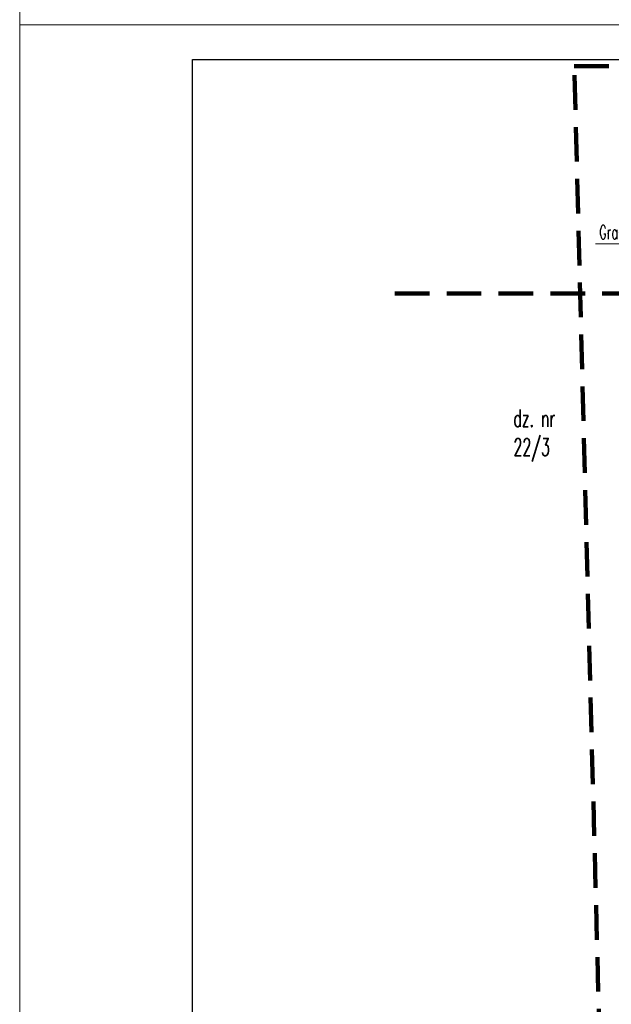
# Model space of a CAD drawing. Header units: millimetres. Extents: x 33311 to 435617, y -160714 to 185563.
# Tile 23 of 70: x 300645 to 309198, y -85767 to -71537. Entities that reach past the tile are written whole.
import ezdxf

# ---------------------------------------------------------------- set-up
doc = ezdxf.new("R2010")
doc.units = ezdxf.units.MM
doc.header["$MEASUREMENT"] = 0
doc.linetypes.add('HIDDEN2', pattern=[0.1875, 0.125, -0.0625])
for name, color, linetype, lineweight in [('[ 17granica', 172, 'HIDDEN2', 100), ('[ 23kota odnośnik', 1, 'Continuous', 13), ('[ 24ramka cienka', 1, 'Continuous', 13), ('[ 25ramka gruba', 4, 'Continuous', 30), ('[opisy2', 4, 'Continuous', 13), ('[opisy3', 2, 'Continuous', 30)]:
    doc.layers.add(name, color=color, linetype=linetype, lineweight=lineweight)
doc.styles.add('99.2', font='simplex.shx', dxfattribs={"width": 0.6, "height": 200})
doc.styles.add('99.3', font='simplex.shx', dxfattribs={"width": 0.6, "height": 250})

msp = doc.modelspace()

# ---------------------------------------------------------------- linework, layer by layer
at = {"layer": '[ 17granica', "ltscale": 4000}
for p, q in [((309244.15, -94581.08), (308661.84, -72208.86)), ((308661.84, -72208.86), (332644.54, -72208.86)), ((311817.87, -75495.92), (305956.37, -75495.92))]:
    msp.add_line(p, q, dxfattribs=at)
at = {"layer": '[ 23kota odnośnik', "elevation": 0, "flags": 128}
msp.add_lwpolyline([(308970.12, -74775.86), (310449.13, -74775.86), (311220.43, -75985.07)], dxfattribs=at)
at = {"layer": '[ 24ramka cienka', "ltscale": 2}
for points in [[(342644.54, -71613.79), (300644.54, -71613.79), (300644.54, -41913.79), (342644.54, -41913.79)], [(342644.54, -101313.79), (300644.54, -101313.79), (300644.54, -71613.79), (342644.54, -71613.79)]]:
    msp.add_3dface(points, dxfattribs=at)
at = {"layer": '[ 25ramka gruba', "ltscale": 2}
for points in [[(303144.54, -72113.79), (342144.54, -72113.79), (342144.54, -100813.79), (303144.54, -100813.79)], [(342144.54, -100813.79), (303144.54, -100813.79), (303144.54, -72113.79), (342144.54, -72113.79)]]:
    msp.add_3dface(points, dxfattribs=at)

# ---------------------------------------------------------------- texts
at = {"layer": '[opisy2', "linetype": 'Continuous', "insert": (309023.84, -74507.01), "char_height": 200, "attachment_point": 1, "style": '99.2'}
msp.add_mtext('\\H1x;\\W0.6;Granica działek', dxfattribs=at)
at = {"layer": '[opisy3', "linetype": 'Continuous', "insert": (307784.29, -77173.24, 38222.08), "char_height": 250, "attachment_point": 1, "style": '99.3'}
msp.add_mtext('\\H1x;\\W0.6;dz. nr \\P22/3', dxfattribs=at)

doc.saveas('drawing.dxf')
